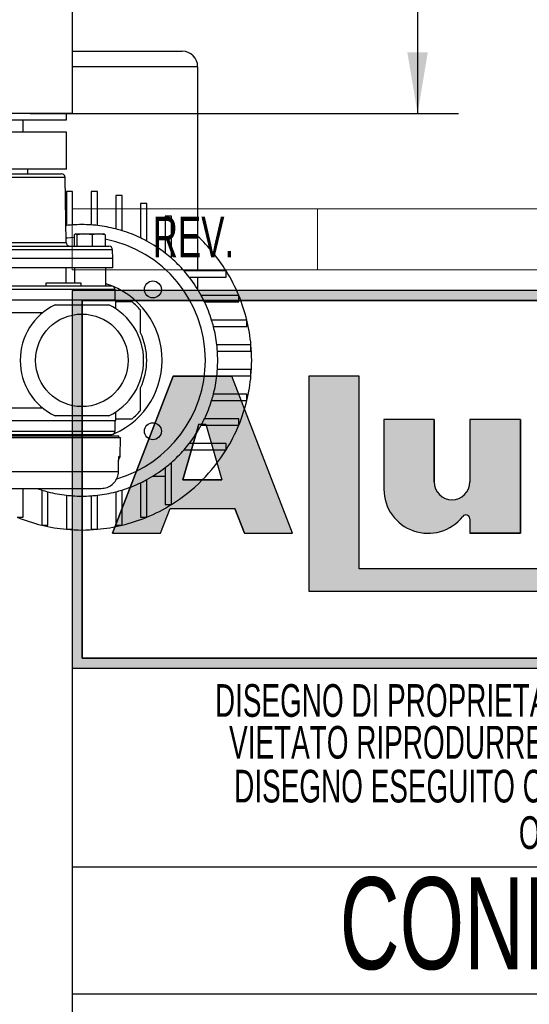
# Model space of a CAD drawing. Header units: millimetres. Extents: x 0 to 420, y 0 to 297.
# Tile 4 of 13: x 213 to 238, y 30 to 78. Entities that reach past the tile are written whole.
import ezdxf
from ezdxf.enums import TextEntityAlignment as Align

# ---------------------------------------------------------------- set-up
doc = ezdxf.new("R2010")
doc.units = ezdxf.units.MM
doc.layers.add('CARTIGLIO', color=140, linetype='Continuous')
doc.layers.add('QUOTE', color=174, linetype='Continuous')
doc.styles.add('SLDTEXTSTYLE0', font='TXT', dxfattribs={"width": 0.6382978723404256})
doc.styles.add('SLDTEXTSTYLE1', font='TXT', dxfattribs={"width": 0.675})
doc.styles.add('SLDTEXTSTYLE3', font='TXT', dxfattribs={"width": 0.75})
doc.dimstyles.new('SLDDIMSTYLE0', dxfattribs={"dimtxt": 3, "dimasz": 3, "dimexe": 0, "dimexo": 0.0625, "dimgap": 0.75, "dimtad": 1, "dimlfac": 6.621920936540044, "dimrnd": 1e-09, "dimzin": 12, "dimdsep": 46, "dimtxsty": 'SLDTEXTSTYLE3', "dimsah": 1, "dimcen": 0.09, "dimadec": 0, "dimazin": 3, "dimtfac": 1, "dimtdec": 3, "dimtofl": 0, "dimtmove": 0, "dimatfit": 3, "dimfxl": 0, "dimfrac": 2, "dimtolj": 1, "dimtzin": 12, "dimarcsym": 0})

# ---------------------------------------------------------------- blocks, each defined once
blk = doc.blocks.new('SW_NOTE_0_16')
at = {"layer": 'CARTIGLIO', "color": 0, "insert": (21.07265624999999, 5.800804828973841), "char_height": 4.500000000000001, "attachment_point": 2, "style": 'SLDTEXTSTYLE1'}
blk.add_mtext('CONFIDENZIALE', dxfattribs=at)
blk = doc.blocks.new('SW_NOTE_0_17')
at = {"layer": 'CARTIGLIO', "color": 0, "insert": (28.04255319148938, 2.062508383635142), "char_height": 1.6, "attachment_point": 2, "style": 'SLDTEXTSTYLE0'}
blk.add_mtext('DISEGNO ESEGUITO CON CAD NON SONO AMMESSE VARIAZIONI', dxfattribs=at)
blk = doc.blocks.new('SW_NOTE_0_18')
at = {"layer": 'CARTIGLIO', "color": 0, "insert": (27.3404255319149, 2.062508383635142), "char_height": 1.6, "attachment_point": 2, "style": 'SLDTEXTSTYLE0'}
blk.add_mtext('VIETATO RIPRODURRE O COMUNICARNE A TERZI IL CONTENUTO.', dxfattribs=at)
blk = doc.blocks.new('SW_NOTE_0_20')
at = {"layer": 'CARTIGLIO', "color": 0, "insert": (10.40425531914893, 2.062508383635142), "char_height": 1.6, "attachment_point": 2, "style": 'SLDTEXTSTYLE0'}
blk.add_mtext('O MODIFICHE MANUALI.', dxfattribs=at)
blk = doc.blocks.new('SW_NOTE_0_21')
at = {"layer": 'CARTIGLIO', "color": 0, "insert": (10.27659574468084, 2.062508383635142), "char_height": 1.6, "attachment_point": 2, "style": 'SLDTEXTSTYLE0'}
blk.add_mtext("DISEGNO DI PROPRIETA'", dxfattribs=at)
blk = doc.blocks.new('SW_NOTE_0_27')
at = {"layer": 'CARTIGLIO', "color": 0, "insert": (2.340425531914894, 2.578135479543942), "char_height": 2, "attachment_point": 2, "style": 'SLDTEXTSTYLE0'}
blk.add_mtext('REV.', dxfattribs=at)
blk = doc.blocks.new('Cartiglio ALUSIC')
at = {"layer": 'CARTIGLIO'}
h = blk.add_hatch(color=256, dxfattribs=at)
h.paths.add_polyline_path([(113.971100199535, 149.9990413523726), (113.971100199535, 131.4990413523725), (158.971100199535, 131.4990413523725), (158.971100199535, 149.9990413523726)], flags=0)
h.paths.add_polyline_path([(114.471100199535, 131.9990413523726), (114.471100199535, 149.4990413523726), (158.471100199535, 149.4990413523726), (158.471100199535, 131.9990413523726)], flags=0)
h = blk.add_hatch(color=256, dxfattribs=at)
h.paths.add_polyline_path([(118.292263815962, 138.1064632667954), (118.7611454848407, 139.3206628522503), (121.9303757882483, 139.3206628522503), (122.3992574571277, 138.1064632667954), (124.7510688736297, 138.1064632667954), (121.7833115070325, 145.7916640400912), (118.9082097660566, 145.7916640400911), (115.9404523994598, 138.1064632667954)], flags=0)
h.paths.add_polyline_path([(119.3961687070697, 140.7216809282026), (120.1708764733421, 143.4547391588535), (120.5206447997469, 143.4547391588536), (121.2953525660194, 140.721680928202)], flags=0)
blk.add_hatch(color=256, dxfattribs=at).paths.add_polyline_path([(128.0219401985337, 145.7956943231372), (125.5527056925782, 145.7956943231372), (125.5527056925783, 135.2696801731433), (154.6424359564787, 135.2696801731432), (154.6424359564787, 136.3597302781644), (128.0219401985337, 136.3597302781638)], flags=0)
h = blk.add_hatch(color=256, dxfattribs=at)
edge = h.paths.add_edge_path(flags=0)
edge.add_arc((132.5578484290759, 140.6186164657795), 0.8721260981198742, 180, 360, ccw=False)
edge.add_line((131.6857223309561, 140.6186164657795), (131.6857223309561, 143.6808359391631))
edge.add_line((131.6857223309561, 143.6808359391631), (129.2243885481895, 143.6808359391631))
edge.add_line((129.2243885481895, 143.6808359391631), (129.2243885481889, 140.2640777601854))
edge.add_arc((131.3820030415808, 140.2640777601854), 2.157614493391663, 180, 321.9680973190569)
edge.add_arc((133.2350345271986, 138.8146685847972), 0.1949400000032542, 3.751097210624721e-10, 141.9680973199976, ccw=False)
edge.add_line((133.4299745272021, 138.8146685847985), (133.4299745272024, 138.106463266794))
edge.add_line((133.4299745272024, 138.106463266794), (135.91068894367, 138.106463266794))
edge.add_line((135.91068894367, 138.106463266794), (135.9106889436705, 143.6808359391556))
edge.add_line((135.9106889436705, 143.6808359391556), (133.4299745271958, 143.6808359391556))
edge.add_line((133.4299745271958, 143.6808359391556), (133.4299745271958, 140.6186164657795))
at = {"color": 161, "linetype": 'Continuous', "lineweight": 18}
for p, q in [((113.971100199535, 150.9990413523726), (113.971100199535, 153.9990413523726)), ((113.971100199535, 153.9990413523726), (313.621100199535, 153.9990413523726)), ((125.971100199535, 153.9990413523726), (125.971100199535, 150.9990413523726)), ((113.971100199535, 150.9990413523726), (313.621100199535, 150.9990413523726))]:
    blk.add_line(p, q, dxfattribs=at)
at = {"layer": 'CARTIGLIO'}
for p, q in [((113.971100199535, 149.9990413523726), (113.971100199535, 131.4990413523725)), ((113.971100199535, 149.9990413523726), (113.971100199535, 94.99904135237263)), ((173.971100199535, 149.9990413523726), (113.971100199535, 149.9990413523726)), ((158.971100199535, 149.9990413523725), (113.971100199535, 149.9990413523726)), ((113.971100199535, 149.9990413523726), (113.971100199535, 131.4990413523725)), ((113.971100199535, 149.9990413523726), (113.971100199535, 115.5498549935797)), ((114.471100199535, 131.9990413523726), (114.471100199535, 149.4990413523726)), ((114.471100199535, 149.4990413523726), (114.471100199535, 131.9990413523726)), ((114.471100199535, 149.4990413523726), (158.471100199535, 149.4990413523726)), ((158.471100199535, 149.4990413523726), (114.471100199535, 149.4990413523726)), ((118.9082097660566, 145.7916640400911), (115.9404523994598, 138.1064632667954)), ((115.9404523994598, 138.1064632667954), (118.9082097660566, 145.7916640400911)), ((121.7833115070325, 145.7916640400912), (118.9082097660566, 145.7916640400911)), ((118.9082097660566, 145.7916640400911), (121.7833115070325, 145.7916640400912)), ((124.7510688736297, 138.1064632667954), (121.7833115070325, 145.7916640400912)), ((124.7510688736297, 138.1064632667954), (121.7833115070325, 145.7916640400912)), ((128.0219401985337, 145.7956943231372), (125.5527056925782, 145.7956943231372)), ((125.5527056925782, 145.7956943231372), (125.5527056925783, 135.2696801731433)), ((128.0219401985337, 145.7956943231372), (125.5527056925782, 145.7956943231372)), ((125.5527056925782, 145.7956943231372), (125.5527056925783, 135.2696801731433)), ((128.0219401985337, 136.3597302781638), (128.0219401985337, 145.7956943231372)), ((128.0219401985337, 136.3597302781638), (128.0219401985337, 145.7956943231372)), ((129.2243885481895, 143.6808359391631), (129.2243885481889, 140.2640777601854)), ((131.6857223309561, 143.6808359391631), (129.2243885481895, 143.6808359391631)), ((131.6857223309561, 143.6808359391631), (129.2243885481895, 143.6808359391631)), ((129.2243885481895, 143.6808359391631), (129.2243885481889, 140.2640777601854)), ((131.6857223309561, 140.6186164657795), (131.6857223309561, 143.6808359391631)), ((131.6857223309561, 143.6808359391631), (131.6857223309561, 140.6186164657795)), ((135.9106889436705, 143.6808359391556), (133.4299745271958, 143.6808359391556)), ((133.4299745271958, 143.6808359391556), (133.4299745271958, 140.6186164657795)), ((133.4299745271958, 143.6808359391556), (133.4299745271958, 140.6186164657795)), ((135.9106889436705, 143.6808359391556), (133.4299745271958, 143.6808359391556)), ((135.9106889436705, 143.6808359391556), (135.91068894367, 138.106463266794)), ((135.91068894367, 138.106463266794), (135.9106889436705, 143.6808359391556)), ((119.3961687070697, 140.7216809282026), (120.1708764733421, 143.4547391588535)), ((120.1708764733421, 143.4547391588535), (119.3961687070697, 140.7216809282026)), ((120.1708764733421, 143.4547391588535), (120.5206447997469, 143.4547391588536)), ((120.1708764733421, 143.4547391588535), (120.5206447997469, 143.4547391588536)), ((120.5206447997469, 143.4547391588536), (121.2953525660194, 140.721680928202)), ((120.5206447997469, 143.4547391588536), (121.2953525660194, 140.721680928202)), ((121.2953525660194, 140.721680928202), (119.3961687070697, 140.7216809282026)), ((119.3961687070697, 140.7216809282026), (121.2953525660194, 140.721680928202)), ((118.292263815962, 138.1064632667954), (118.7611454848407, 139.3206628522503)), ((118.292263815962, 138.1064632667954), (118.7611454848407, 139.3206628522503)), ((118.7611454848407, 139.3206628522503), (121.9303757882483, 139.3206628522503)), ((118.7611454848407, 139.3206628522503), (121.9303757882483, 139.3206628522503)), ((122.3992574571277, 138.1064632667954), (121.9303757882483, 139.3206628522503)), ((121.9303757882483, 139.3206628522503), (122.3992574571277, 138.1064632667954)), ((133.4299745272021, 138.8146685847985), (133.4299745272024, 138.106463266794)), ((133.4299745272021, 138.8146685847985), (133.4299745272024, 138.106463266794)), ((115.9404523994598, 138.1064632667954), (118.292263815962, 138.1064632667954)), ((115.9404523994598, 138.1064632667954), (118.292263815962, 138.1064632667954)), ((122.3992574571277, 138.1064632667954), (124.7510688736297, 138.1064632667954)), ((122.3992574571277, 138.1064632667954), (124.7510688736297, 138.1064632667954)), ((133.4299745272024, 138.106463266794), (135.91068894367, 138.106463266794)), ((135.91068894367, 138.106463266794), (133.4299745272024, 138.106463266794)), ((154.6424359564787, 136.3597302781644), (128.0219401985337, 136.3597302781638)), ((154.6424359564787, 136.3597302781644), (128.0219401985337, 136.3597302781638)), ((125.5527056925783, 135.2696801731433), (154.6424359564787, 135.2696801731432)), ((125.5527056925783, 135.2696801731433), (154.6424359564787, 135.2696801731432)), ((158.471100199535, 131.9990413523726), (114.471100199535, 131.9990413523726)), ((114.471100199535, 131.9990413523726), (158.471100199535, 131.9990413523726)), ((113.971100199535, 131.4990413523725), (158.971100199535, 131.4990413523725)), ((113.971100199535, 131.4990413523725), (173.971100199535, 131.4990413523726)), ((173.971100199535, 121.7636603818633), (113.971100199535, 121.7636603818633)), ((173.971100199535, 115.5498549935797), (113.971100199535, 115.5498549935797))]:
    blk.add_line(p, q, dxfattribs=at)
for centre, radius, start, end in [((131.3820030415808, 140.2640777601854), 2.157614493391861, 180, 321.9680973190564), ((131.3820030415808, 140.2640777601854), 2.157614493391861, 180, 321.9680973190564), ((132.5578484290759, 140.6186164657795), 0.8721260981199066, 180, 0), ((132.5578484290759, 140.6186164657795), 0.8721260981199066, 180, 0), ((133.2350345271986, 138.8146685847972), 0.1949400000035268, 3.759104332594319e-10, 141.9680973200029), ((133.2350345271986, 138.8146685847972), 0.1949400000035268, 3.759104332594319e-10, 141.9680973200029)]:
    blk.add_arc(centre, radius, start, end, dxfattribs=at)
at = {"layer": 'CARTIGLIO', "color": 140}
for name, p in [('SW_NOTE_0_27', (117.5683224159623, 151.0374199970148)), ('SW_NOTE_0_21', (118.9711016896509, 128.6603244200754)), ('SW_NOTE_0_18', (116.3533271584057, 126.6141659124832)), ('SW_NOTE_0_17', (115.6355512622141, 124.4682551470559)), ('SW_NOTE_0_20', (133.3899886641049, 122.1920407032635)), ('SW_NOTE_0_16', (122.2362996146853, 115.4679531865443))]:
    blk.add_blockref(name, p, dxfattribs=at)
at = {"layer": 'CARTIGLIO', "color": 140, "style": 'SLDTEXTSTYLE0', "width": 0.6382978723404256}
for tag, height, p in [('AUTOATTR1', 3.5, (223.449403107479, 133.7003798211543)), ('AUTOATTR2', 3.5, (221.9290871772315, 127.4217635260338)), ('AUTOATTR11', 3.5, (222.8622803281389, 121.4105734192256)), ('AUTOATTR8', 4, (219.2444208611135, 110.0025032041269)), ('AUTOATTR9', 4, (218.1221976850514, 100.4234402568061)), ('AUTOATTR0', 4, (249.0325362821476, 100.3118048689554))]:
    blk.add_attdef(tag, text='', height=height, dxfattribs=at).set_placement(p, align=Align.TOP_CENTER)
at = {"layer": 'CARTIGLIO', "color": 140}
for tag in ['AUTOATTR13', 'AUTOATTR12', 'AUTOATTR10', 'AUTOATTR7', 'AUTOATTR6', 'AUTOATTR5', 'AUTOATTR4', 'AUTOATTR3']:
    blk.add_attdef(tag, (0, 0), '', height=4, dxfattribs=at)
blk = doc.blocks.new('_D_1')
at = {"layer": 'QUOTE'}
for p, q in [((213.127353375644, 149.3343569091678), (234.0791665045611, 149.3343569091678)), ((232.0791665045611, 149.3343569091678), (232.0791665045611, 73.82756593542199)), ((213.127353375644, 73.82756593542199), (234.0791665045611, 73.82756593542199))]:
    blk.add_line(p, q, dxfattribs=at)
for points in [[(232.0791665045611, 149.3343569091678), (231.5791665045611, 146.3343569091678), (232.5791665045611, 146.3343569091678)], [(232.0791665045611, 73.82756593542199), (232.5791665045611, 76.82756593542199), (231.5791665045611, 76.82756593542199)]]:
    blk.add_solid(points, dxfattribs=at)
at = {"layer": 'QUOTE', "insert": (228.2119631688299, 108.2559614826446), "char_height": 3, "attachment_point": 1, "rotation": 90.00000000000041, "style": 'SLDTEXTSTYLE3'}
blk.add_mtext('500', dxfattribs=at)

msp = doc.modelspace()

# ---------------------------------------------------------------- linework, layer by layer
at = {"color": 7, "linetype": 'Continuous', "lineweight": 25}
for p, q in [((215.2047200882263, 73.82756593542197), (215.2047200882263, 149.3343569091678)), ((215.2047200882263, 76.87730282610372), (220.5657022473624, 76.87730282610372)), ((221.3207701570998, 76.1222349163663), (215.2047200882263, 76.12223491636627)), ((221.3207701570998, 76.1222349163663), (221.3207701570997, 66.12513579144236)), ((215.2047200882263, 73.82756593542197), (211.127353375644, 73.82756593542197)), ((214.9026929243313, 73.52553877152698), (214.9026929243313, 73.82756593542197)), ((209.2089977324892, 73.52553877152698), (214.9026929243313, 73.52553877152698)), ((212.7885027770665, 72.92148444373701), (212.7885027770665, 73.52553877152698)), ((214.9026929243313, 72.92148444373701), (211.127353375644, 72.92148444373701)), ((214.9026929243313, 71.10932146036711), (214.9026929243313, 72.92148444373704)), ((207.6316502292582, 70.88206362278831), (214.6521234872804, 70.88206362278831)), ((214.9026929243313, 71.10932146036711), (211.127353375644, 71.10932146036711)), ((213.0150231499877, 70.88206362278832), (213.0150231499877, 71.10932146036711)), ((214.8333121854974, 70.70400998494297), (207.4499636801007, 70.70400998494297)), ((214.8890411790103, 67.51129808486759), (214.8333121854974, 70.70400998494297)), ((215.2047200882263, 70.01709644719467), (214.9026929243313, 70.01709644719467)), ((214.9026929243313, 70.01709644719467), (214.9026929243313, 68.34729853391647)), ((215.2047200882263, 68.37487695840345), (215.2047200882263, 70.01709644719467)), ((216.4128287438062, 70.01709644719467), (216.1108015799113, 70.01709644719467)), ((216.1108015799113, 70.01709644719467), (216.1108015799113, 68.37487695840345)), ((216.4128287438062, 68.34729853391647), (216.4128287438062, 70.01709644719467)), ((217.6209373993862, 69.81614284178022), (217.3189102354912, 69.81614284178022)), ((217.3189102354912, 69.81614284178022), (217.3189102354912, 68.17934588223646)), ((217.6209373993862, 68.09370340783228), (217.6209373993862, 69.81614284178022)), ((218.5270188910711, 69.42222440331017), (218.5270188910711, 67.73890765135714)), ((218.8290460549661, 69.42222440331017), (218.5270188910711, 69.42222440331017)), ((218.8290460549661, 67.58471677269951), (218.8290460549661, 69.42222440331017)), ((219.7351275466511, 68.80310279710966), (219.7351275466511, 66.99224151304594)), ((220.037154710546, 68.80310279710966), (219.7351275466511, 68.80310279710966)), ((220.037154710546, 66.7428997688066), (220.037154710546, 68.80310279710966)), ((214.874506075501, 68.34401360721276), (214.9026929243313, 68.34729853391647)), ((211.9155426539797, 67.51129808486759), (214.8890411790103, 67.51129808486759)), ((215.2828747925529, 67.89805402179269), (215.2828747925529, 67.33324444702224)), ((215.3472994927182, 67.93729877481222), (215.7879341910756, 67.93729877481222)), ((215.7879341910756, 67.93729877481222), (215.4117241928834, 67.89805402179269)), ((215.4117241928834, 67.89805402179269), (215.4117241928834, 67.33324444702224)), ((216.1641441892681, 67.89805402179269), (215.7879341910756, 67.93729877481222)), ((215.7879341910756, 67.93729877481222), (216.4759294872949, 67.93729877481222)), ((216.4759294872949, 67.93729877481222), (216.1641441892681, 67.89805402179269)), ((216.1641441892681, 67.89805402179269), (216.1641441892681, 67.33324444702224)), ((216.7877147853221, 67.89805402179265), (216.4759294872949, 67.93729877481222)), ((216.4759294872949, 67.93729877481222), (216.7322805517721, 67.93729877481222)), ((216.7413885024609, 67.93398375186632), (216.7322805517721, 67.93729877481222)), ((216.7877147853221, 67.89805402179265), (216.7877147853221, 67.33324444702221)), ((217.1604607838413, 67.15519080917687), (205.0942459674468, 67.15519080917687)), ((205.2754346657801, 67.33324444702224), (216.9792720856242, 67.33324444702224)), ((217.1678966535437, 66.72919011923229), (217.1604607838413, 67.15519080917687)), ((217.1678966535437, 66.72919011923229), (207.0429140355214, 66.72919011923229)), ((217.1678966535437, 66.72919011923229), (207.0464214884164, 66.72919011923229)), ((217.1678966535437, 66.2761493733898), (217.1678966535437, 66.72919011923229)), ((217.1678966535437, 66.2761493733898), (207.0464214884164, 66.2761493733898)), ((214.8934319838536, 65.52108146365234), (214.8934319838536, 66.2761493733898)), ((215.2878156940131, 66.27614937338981), (215.2878156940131, 65.52108146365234)), ((216.8281160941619, 65.37006788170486), (216.8281160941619, 66.27614937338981)), ((222.7151217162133, 66.12513579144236), (220.6549186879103, 66.12513579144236)), ((222.7151217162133, 65.82310862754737), (222.7151217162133, 66.12513579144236)), ((220.9042604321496, 65.82310862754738), (222.7151217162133, 65.82310862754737)), ((221.3207701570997, 65.82310862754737), (221.3207701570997, 65.22151560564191)), ((217.2811568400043, 65.21905429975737), (204.9735499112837, 65.21905429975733)), ((213.8896380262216, 65.52108146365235), (213.8896380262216, 65.37006788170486)), ((215.6262942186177, 65.52108146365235), (213.8896380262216, 65.52108146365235)), ((215.6262942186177, 65.37006788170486), (215.6262942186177, 65.52108146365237)), ((217.2811568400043, 64.69050676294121), (217.2811568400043, 65.2190542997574)), ((217.3189102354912, 64.69050676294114), (204.9357965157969, 64.69050676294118)), ((217.3189102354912, 64.2681660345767), (217.3189102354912, 64.69050676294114)), ((223.3342433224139, 64.91702713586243), (221.4967356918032, 64.91702713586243)), ((221.6509265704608, 64.61499997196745), (223.3342433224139, 64.61499997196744)), ((223.3342433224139, 64.61499997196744), (223.3342433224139, 64.91702713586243)), ((214.3412549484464, 64.46398639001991), (216.9742667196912, 64.46398639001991)), ((204.9357965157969, 64.08645243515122), (213.7490662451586, 64.08645243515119)), ((223.7281617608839, 63.7089184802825), (222.005722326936, 63.7089184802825)), ((223.7281617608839, 63.40689131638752), (223.7281617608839, 63.7089184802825)), ((222.0913648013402, 63.40689131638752), (223.7281617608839, 63.40689131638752)), ((223.9291153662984, 62.50080982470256), (222.2593174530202, 62.50080982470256)), ((222.2868958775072, 62.19878266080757), (223.9291153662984, 62.19878266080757)), ((223.9291153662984, 62.19878266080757), (223.9291153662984, 62.50080982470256)), ((223.9291153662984, 61.29270116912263), (222.2868958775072, 61.29270116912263)), ((223.9291153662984, 60.99067400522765), (223.9291153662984, 61.29270116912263)), ((222.2593174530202, 60.99067400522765), (223.9291153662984, 60.99067400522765)), ((222.005722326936, 59.78256534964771), (223.7281617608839, 59.78256534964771)), ((223.7281617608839, 60.0845925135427), (222.0913648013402, 60.0845925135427)), ((223.7281617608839, 59.78256534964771), (223.7281617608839, 60.0845925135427)), ((213.7490662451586, 59.40503139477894), (204.9357965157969, 59.40503139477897)), ((216.9742667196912, 59.02749743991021), (214.3412549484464, 59.02749743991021)), ((217.3189102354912, 58.80097706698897), (217.3189102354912, 59.22331779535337)), ((223.3342433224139, 58.87648385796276), (221.6509265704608, 58.87648385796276)), ((223.3342433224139, 58.57445669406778), (223.3342433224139, 58.87648385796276)), ((211.127353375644, 58.80097706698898), (217.3189102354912, 58.80097706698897)), ((217.2811568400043, 58.27242953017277), (217.2811568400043, 58.80097706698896)), ((221.4967356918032, 58.57445669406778), (223.3342433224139, 58.57445669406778)), ((204.7099350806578, 57.97040236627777), (217.5447716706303, 57.97040236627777)), ((204.7847829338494, 58.04590915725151), (217.4699238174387, 58.04590915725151)), ((204.9735499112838, 58.27242953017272), (217.2811568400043, 58.27242953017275)), ((213.8896380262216, 58.12141594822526), (213.8896380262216, 58.0459091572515)), ((215.6262942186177, 58.04590915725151), (215.6262942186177, 58.12141594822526)), ((216.8281160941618, 58.0459091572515), (216.8281160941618, 58.12141594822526)), ((217.4699238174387, 57.97040236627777), (217.4699238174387, 58.04590915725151)), ((217.5368529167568, 57.06300304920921), (217.5447716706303, 57.97040236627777)), ((220.6549186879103, 57.36634803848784), (222.7151217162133, 57.36634803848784)), ((222.7151217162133, 57.66837520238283), (220.9042604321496, 57.66837520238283)), ((222.7151217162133, 57.36634803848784), (222.7151217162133, 57.66837520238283)), ((217.488273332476, 57.06300304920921), (217.5368529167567, 57.06300304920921)), ((217.4477475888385, 56.30124666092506), (217.4540174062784, 56.83968082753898)), ((217.4532685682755, 56.84043600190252), (217.4551852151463, 56.83997837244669)), ((219.735127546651, 56.49924231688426), (219.735127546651, 54.68838103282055)), ((220.037154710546, 54.68838103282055), (220.037154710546, 56.74858406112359)), ((212.1565979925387, 56.30200492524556), (217.4469460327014, 56.30200492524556)), ((219.1335345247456, 56.08273259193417), (219.735127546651, 56.08273259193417)), ((212.1440821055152, 55.47867826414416), (216.6061270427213, 55.47867826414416)), ((212.7885027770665, 54.06925942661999), (212.7885027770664, 55.4786782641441)), ((218.5270188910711, 55.75257617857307), (218.5270188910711, 54.06925942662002)), ((218.8290460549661, 54.06925942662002), (218.8290460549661, 55.9067670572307)), ((213.6945842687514, 55.39778042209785), (213.6945842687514, 53.6753409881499)), ((213.9966114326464, 53.6753409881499), (213.9966114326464, 55.31213794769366)), ((214.9026929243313, 55.14418529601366), (214.9026929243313, 53.47438738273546)), ((215.2047200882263, 53.47438738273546), (215.2047200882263, 55.11660687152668)), ((216.1108015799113, 55.11660687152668), (216.1108015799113, 53.47438738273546)), ((216.4128287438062, 53.47438738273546), (216.4128287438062, 55.14418529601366)), ((217.3189102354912, 55.31213794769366), (217.3189102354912, 53.6753409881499)), ((217.6209373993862, 53.6753409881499), (217.6209373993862, 55.39778042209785)), ((219.735127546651, 54.68838103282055), (220.037154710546, 54.68838103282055)), ((212.4864756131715, 54.06925942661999), (212.7885027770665, 54.06925942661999)), ((218.5270188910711, 54.06925942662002), (218.8290460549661, 54.06925942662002)), ((213.6945842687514, 53.6753409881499), (213.9966114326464, 53.6753409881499)), ((217.3189102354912, 53.6753409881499), (217.6209373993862, 53.6753409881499)), ((214.9026929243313, 53.47438738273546), (215.2047200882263, 53.47438738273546)), ((216.1108015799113, 53.47438738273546), (216.4128287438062, 53.47438738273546))]:
    msp.add_line(p, q, dxfattribs=at)
at = {"color": 7, "linetype": 'Continuous', "lineweight": 25, "flags": 128}
for points in [[(214.8851073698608, 67.73666586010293), (214.9512871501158, 67.74483001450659), (215.2828747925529, 67.7746409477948)], [(217.4469460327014, 56.30200492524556), (217.4504939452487, 56.60396282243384), (217.4532685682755, 56.84043600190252)], [(217.4551852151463, 56.83997837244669), (217.4549456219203, 56.83984825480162), (217.4540086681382, 56.83967971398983)], [(217.4469460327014, 56.30200492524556), (217.4486748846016, 56.30141602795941), (217.4477388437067, 56.30124553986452)]]:
    msp.add_lwpolyline(points, dxfattribs=at)
at = {"color": 7, "linetype": 'Continuous', "lineweight": 25}
for centre, radius in [((219.1281994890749, 65.21618056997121), 0.4152873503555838), ((215.6577608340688, 61.74574191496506), 2.265203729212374), ((219.1281994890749, 58.275303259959), 0.4152873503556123)]:
    msp.add_circle(centre, radius, dxfattribs=at)
for centre, radius, start, end in [((220.5657022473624, 76.12223491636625), 0.7550679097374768, 3.235028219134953e-12, 90), ((214.6521234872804, 70.70084732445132), 0.1812162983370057, 1.00000000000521, 89.999999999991), ((215.6577608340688, 61.74574191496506), 6.64459760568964, 93.90956352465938, 96.5249788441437), ((215.6577608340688, 61.74574191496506), 6.644597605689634, 86.09043647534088, 93.90956352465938), ((215.6577608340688, 61.74574191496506), 6.64459760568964, 83.4750211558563, 86.09043647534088), ((215.6577608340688, 61.74574191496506), 6.64459760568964, 75.5224878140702, 83.4750211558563), ((215.6577608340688, 61.74574191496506), 6.644597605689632, 72.81520409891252, 75.5224878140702), ((215.6577608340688, 61.74574191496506), 6.644597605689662, 64.41699802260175, 72.81520409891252), ((215.0702298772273, 67.51446074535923), 0.1812162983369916, 181.0000000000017, 270.0000000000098), ((215.6577608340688, 61.74574191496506), 6.040543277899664, 1.347928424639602e-13, 79.21864551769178), ((215.6577608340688, 61.74574191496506), 6.644597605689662, 61.49256949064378, 64.41699802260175), ((215.6577608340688, 61.74574191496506), 6.644597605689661, 52.14709726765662, 61.49256949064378), ((215.6577608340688, 61.74574191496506), 8.30574700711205, 31.82136852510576, 47.01411391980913), ((216.9792720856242, 67.15202814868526), 0.1812162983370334, 0.9999999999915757, 89.999999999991), ((215.6577608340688, 61.74574191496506), 6.644597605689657, 48.76942284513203, 52.14709726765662), ((215.6577608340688, 61.74574191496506), 6.644597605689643, 41.23057715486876, 48.76942284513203), ((215.6577608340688, 61.74574191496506), 6.644597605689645, 37.85290273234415, 41.23057715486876), ((215.6577608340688, 61.74574191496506), 8.30574700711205, 22.44635058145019, 31.82136852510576), ((215.6577608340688, 61.74574191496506), 6.644597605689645, 28.50743050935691, 37.85290273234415), ((215.6577608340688, 61.74574191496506), 3.926353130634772, 1.03686801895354e-13, 72.65786478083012), ((217.1301432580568, 65.2190542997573), 0.1510135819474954, 2.695856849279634e-11, 90), ((215.6577608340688, 61.74574191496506), 3.775339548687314, 40.5358021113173, 49.46419788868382), ((215.6577608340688, 61.74574191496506), 6.644597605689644, 25.58300197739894, 28.50743050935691), ((215.6577608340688, 61.74574191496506), 6.644597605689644, 17.18479590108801, 25.58300197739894), ((215.6577608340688, 61.74574191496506), 8.305747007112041, 13.67201810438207, 22.44635058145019), ((215.6577608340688, 61.74574191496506), 3.020271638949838, 115.8419327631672, 244.1580672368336), ((215.6577608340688, 61.74574191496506), 3.020271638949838, 295.8419327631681, 64.1580672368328), ((215.6577608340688, 61.74574191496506), 6.644597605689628, 14.47751218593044, 17.18479590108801), ((215.6577608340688, 61.74574191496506), 8.305747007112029, 5.215908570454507, 13.67201810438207), ((215.6577608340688, 61.74574191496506), 6.644597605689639, 6.524978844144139, 14.47751218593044), ((215.6577608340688, 61.74574191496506), 3.171285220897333, 334.791234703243, 25.20876529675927), ((215.6577608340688, 61.74574191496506), 6.644597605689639, 3.909563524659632, 6.524978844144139), ((215.6577608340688, 61.74574191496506), 6.644597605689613, 356.0904364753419, 3.909563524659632), ((215.6577608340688, 61.74574191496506), 8.305747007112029, 354.7840914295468, 5.215908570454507), ((215.6577608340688, 61.74574191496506), 3.92635313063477, 289.5572137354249, 1.03686801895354e-13), ((215.6577608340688, 61.74574191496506), 6.040543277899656, 286.403256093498, 1.347928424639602e-13), ((215.6577608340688, 61.74574191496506), 6.644597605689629, 353.4750211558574, 356.0904364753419), ((215.6577608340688, 61.74574191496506), 6.644597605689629, 345.5224878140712, 353.4750211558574), ((215.6577608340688, 61.74574191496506), 8.305747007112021, 346.3279818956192, 354.7840914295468), ((215.6577608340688, 61.74574191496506), 6.644597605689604, 334.4169980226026, 342.8152040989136), ((215.6577608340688, 61.74574191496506), 6.644597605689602, 342.8152040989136, 345.5224878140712), ((215.6577608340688, 61.74574191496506), 8.305747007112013, 337.5536494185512, 346.3279818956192), ((215.6577608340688, 61.74574191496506), 3.775339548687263, 310.5358021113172, 319.4641978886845), ((215.6577608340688, 61.74574191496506), 6.644597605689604, 331.4925694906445, 334.4169980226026), ((215.6577608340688, 61.74574191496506), 6.644597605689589, 322.1470972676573, 331.4925694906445), ((215.6577608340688, 61.74574191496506), 8.305747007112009, 328.1786314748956, 337.5536494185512), ((217.1301432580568, 58.27242953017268), 0.1510135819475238, 270.0000000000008, 2.69585684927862e-11), ((215.6577608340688, 61.74574191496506), 6.644597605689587, 311.2305771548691, 318.7694228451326), ((215.6577608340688, 61.74574191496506), 8.305747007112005, 301.8213685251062, 328.1786314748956), ((215.6577608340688, 61.74574191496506), 6.644597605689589, 318.7694228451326, 322.1470972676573), ((217.3858450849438, 57.06432087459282), 0.1510135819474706, 300.2284647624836, 359.5000000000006), ((217.3363849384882, 57.0642861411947), 0.1518938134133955, 332.0869881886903, 359.5159998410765), ((215.6577608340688, 61.74574191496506), 6.644597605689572, 298.5074305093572, 307.8529027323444), ((215.6577608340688, 61.74574191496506), 6.644597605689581, 307.8529027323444, 311.2305771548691), ((215.6577608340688, 61.74574191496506), 6.644597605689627, 250.5929566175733, 252.815204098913), ((215.6577608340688, 61.74574191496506), 6.644597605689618, 287.1847959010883, 295.5830019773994), ((215.6577608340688, 61.74574191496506), 6.644597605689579, 295.5830019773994, 298.5074305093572), ((215.6577608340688, 61.74574191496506), 6.644597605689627, 252.815204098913, 255.5224878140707), ((215.6577608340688, 61.74574191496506), 6.644597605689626, 255.5224878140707, 263.4750211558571), ((215.6577608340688, 61.74574191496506), 6.644597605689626, 263.4750211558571, 266.0904364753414), ((215.6577608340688, 61.74574191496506), 6.644597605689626, 266.0904364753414, 273.90956352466), ((215.6577608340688, 61.74574191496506), 6.644597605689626, 273.90956352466, 276.5249788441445), ((215.6577608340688, 61.74574191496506), 6.644597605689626, 276.5249788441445, 284.4775121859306), ((215.6577608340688, 61.74574191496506), 6.644597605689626, 284.4775121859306, 287.1847959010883), ((215.6577608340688, 61.74574191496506), 8.30574700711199, 292.4463505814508, 301.8213685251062), ((215.6577608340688, 61.74574191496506), 8.30574700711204, 247.5536494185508, 256.3279818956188), ((215.6577608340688, 61.74574191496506), 8.305747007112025, 283.6720181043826, 292.4463505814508), ((215.6577608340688, 61.74574191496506), 8.305747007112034, 256.3279818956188, 264.7840914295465), ((215.6577608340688, 61.74574191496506), 8.30574700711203, 275.2159085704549, 283.6720181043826), ((215.6577608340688, 61.74574191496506), 8.305747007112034, 264.7840914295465, 275.2159085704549)]:
    msp.add_arc(centre, radius, start, end, dxfattribs=at)
for points, knots in [([(215.3472994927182, 67.93729877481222), (215.3301432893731, 67.93244590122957), (215.3085309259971, 67.92633254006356), (215.2872604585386, 67.90288795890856), (215.2828747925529, 67.89805402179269)], [0, 0, 0, 0, 0.7938143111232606, 1, 1, 1, 1]), ([(215.4117241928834, 67.89805402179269), (215.4105990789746, 67.89932354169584), (215.38936021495, 67.92328836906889), (215.3677576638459, 67.93048416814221), (215.3472994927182, 67.93729877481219)], [0, 0, 0, 0, 0.05297429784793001, 1, 1, 1, 1]), ([(216.7412820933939, 67.92684124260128), (216.7557092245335, 67.92195844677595), (216.7712806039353, 67.91668838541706), (216.7865898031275, 67.89932961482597), (216.7877147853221, 67.89805402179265)], [0, 0, 0, 0, 0.9265159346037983, 1, 1, 1, 1]), ([(215.3719668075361, 65.37006788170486), (215.1798235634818, 65.37006788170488), (214.7953470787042, 65.37006788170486), (214.1364717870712, 65.37006788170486), (213.4312828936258, 65.37006788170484), (212.6853721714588, 65.37006788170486), (211.9131123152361, 65.37006788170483), (211.1273288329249, 65.37006788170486), (210.3415442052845, 65.37006788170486), (209.5692881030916, 65.37006788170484), (208.8233791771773, 65.37006788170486), (208.118200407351, 65.37006788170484), (207.4593374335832, 65.37006788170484), (207.0748759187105, 65.37006788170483), (206.8827399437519, 65.37006788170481)], [0, 0, 0, 0, 0.08330903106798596, 0.1667004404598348, 0.2499999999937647, 0.3333072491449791, 0.4167006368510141, 0.5000000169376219, 0.5833072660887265, 0.666700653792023, 0.7500000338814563, 0.8333072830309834, 0.916694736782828, 1, 1, 1, 1]), ([(217.1301432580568, 65.37006788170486), (217.1202645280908, 65.37006788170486), (217.1004968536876, 65.37006788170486), (216.940960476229, 65.37006788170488), (216.689575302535, 65.37006788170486), (216.3399029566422, 65.37006788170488), (215.9066256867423, 65.37006788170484), (215.5501278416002, 65.37006788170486), (215.3719668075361, 65.37006788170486)], [0, 0, 0, 0, 0.1666145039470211, 0.3334012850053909, 0.50000005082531, 0.6666145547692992, 0.8333894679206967, 1, 1, 1, 1]), ([(218.1114411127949, 64.6149999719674), (217.8572030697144, 64.61499997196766), (217.6001819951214, 64.61499997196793), (217.3219232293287, 64.6149999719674), (217.3189102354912, 64.6149999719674)], [0, 0, 0, 0, 0.9891719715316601, 0.9999999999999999, 0.9999999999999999, 0.9999999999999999, 0.9999999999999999]), ([(218.5270188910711, 63.0964484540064), (218.5270188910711, 63.28595276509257), (218.5270188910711, 63.66656867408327), (218.5270188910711, 64.0213050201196), (218.5270188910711, 64.19942219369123)], [0, 0, 0, 0, 0.4978885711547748, 1, 1, 1, 1]), ([(218.5270188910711, 59.29206163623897), (218.5270188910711, 59.46884483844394), (218.5270188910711, 59.8235544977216), (218.5270188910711, 60.20413287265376), (218.5270188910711, 60.3950353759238)], [0, 0, 0, 0, 0.4983884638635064, 1, 1, 1, 1]), ([(217.3189102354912, 58.87648385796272), (217.5003909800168, 58.87648385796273), (217.7712377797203, 58.87648385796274), (218.0270392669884, 58.87648385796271), (218.1114411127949, 58.87648385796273)], [0, 0, 0, 0, 0.670049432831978, 1, 1, 1, 1]), ([(206.8827399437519, 58.12141594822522), (207.0599255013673, 58.12141594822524), (207.4213951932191, 58.12141594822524), (208.0482191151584, 58.12141594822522), (208.6830582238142, 58.12141594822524), (209.3064049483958, 58.12141594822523), (209.8972872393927, 58.12141594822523), (210.5074017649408, 58.12141594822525), (211.1273533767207, 58.12141594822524), (211.7473049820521, 58.12141594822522), (212.3574195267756, 58.12141594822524), (212.948301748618, 58.12141594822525), (213.5716706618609, 58.12141594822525), (214.2065269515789, 58.12141594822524), (214.8333482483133, 58.12141594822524), (215.194798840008, 58.12141594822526), (215.3719668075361, 58.12141594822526)], [0, 0, 0, 0, 0.07701859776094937, 0.1571227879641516, 0.2399515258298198, 0.3037753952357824, 0.3686070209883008, 0.4341283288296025, 0.5000000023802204, 0.5658716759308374, 0.6313929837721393, 0.6962246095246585, 0.7600484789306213, 0.8428846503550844, 0.9229886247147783, 1, 1, 1, 1]), ([(215.3719668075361, 58.12141594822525), (215.5371446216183, 58.12141594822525), (215.8741177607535, 58.12141594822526), (216.2980795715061, 58.12141594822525), (216.624751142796, 58.12141594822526), (216.8581518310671, 58.12141594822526), (217.0127422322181, 58.12141594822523), (217.1116155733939, 58.12141594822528), (217.1239563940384, 58.12141594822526), (217.1301432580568, 58.12141594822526)], [0, 0, 0, 0, 0.1540371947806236, 0.3142455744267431, 0.4799030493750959, 0.6075507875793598, 0.7372140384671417, 0.868256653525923, 1, 1, 1, 1]), ([(217.4532685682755, 56.84043600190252), (217.4539765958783, 56.86568353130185), (217.4553961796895, 56.91630441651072), (217.4624081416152, 56.98306637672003), (217.4716516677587, 57.03329973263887), (217.4808283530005, 57.05937804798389), (217.4861970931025, 57.06199211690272), (217.488273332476, 57.06300304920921)], [0, 0, 0, 0, 0.2119040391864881, 0.4248641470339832, 0.6410447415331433, 0.8611821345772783, 1, 1, 1, 1]), ([(217.4553248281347, 56.84002249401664), (217.4553108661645, 56.8429649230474), (217.4552430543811, 56.8572559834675), (217.4561208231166, 56.87088029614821), (217.4568178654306, 56.88169945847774)], [0, 0, 0, 0, 0.2058929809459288, 1, 1, 1, 1]), ([(217.4568178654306, 56.88169945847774), (217.4572178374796, 56.89232788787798), (217.4583585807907, 56.92264078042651), (217.4628554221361, 56.96126436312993), (217.4672254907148, 56.98839430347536), (217.4700243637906, 56.99885525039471), (217.4697134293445, 56.99792783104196), (217.4696427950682, 56.99771715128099)], [0, 0, 0, 0, 0.1769384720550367, 0.5046387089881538, 0.7707962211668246, 0.9479322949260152, 1, 1, 1, 1]), ([(216.6061270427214, 55.47867826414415), (216.7017313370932, 55.48808856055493), (216.893086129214, 55.50692354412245), (217.1475644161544, 55.65400019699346), (217.3375684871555, 55.8697062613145), (217.4327297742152, 56.1000676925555), (217.4431331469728, 56.24784414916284), (217.4469460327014, 56.30200492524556)], [0, 0, 0, 0, 0.219828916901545, 0.4399940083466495, 0.6588493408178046, 0.874966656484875, 1, 1, 1, 1])]:
    msp.add_open_spline(points, degree=3, knots=knots, dxfattribs=at)

# ---------------------------------------------------------------- block references
at = {"layer": 'CARTIGLIO'}
msp.add_blockref('Cartiglio ALUSIC', (101.206296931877, -84.82804008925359), dxfattribs=at)

# ---------------------------------------------------------------- dimensions: what is measured, and where the dimension line sits
at = {"layer": 'QUOTE'}
dim = msp.add_linear_dim(base=(229.6979164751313, 73.82756593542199), p1=(211.127353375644, 149.3343569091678), p2=(211.127353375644, 73.82756593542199), angle=90.0000000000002, dimstyle='SLDDIMSTYLE0', dxfattribs=at)
dim.commit()
dim.dimension.update_dxf_attribs({"geometry": '_D_1', "text_midpoint": (229.6979164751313, 111.5809614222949), "dimtype": 160})

doc.saveas('drawing.dxf')
